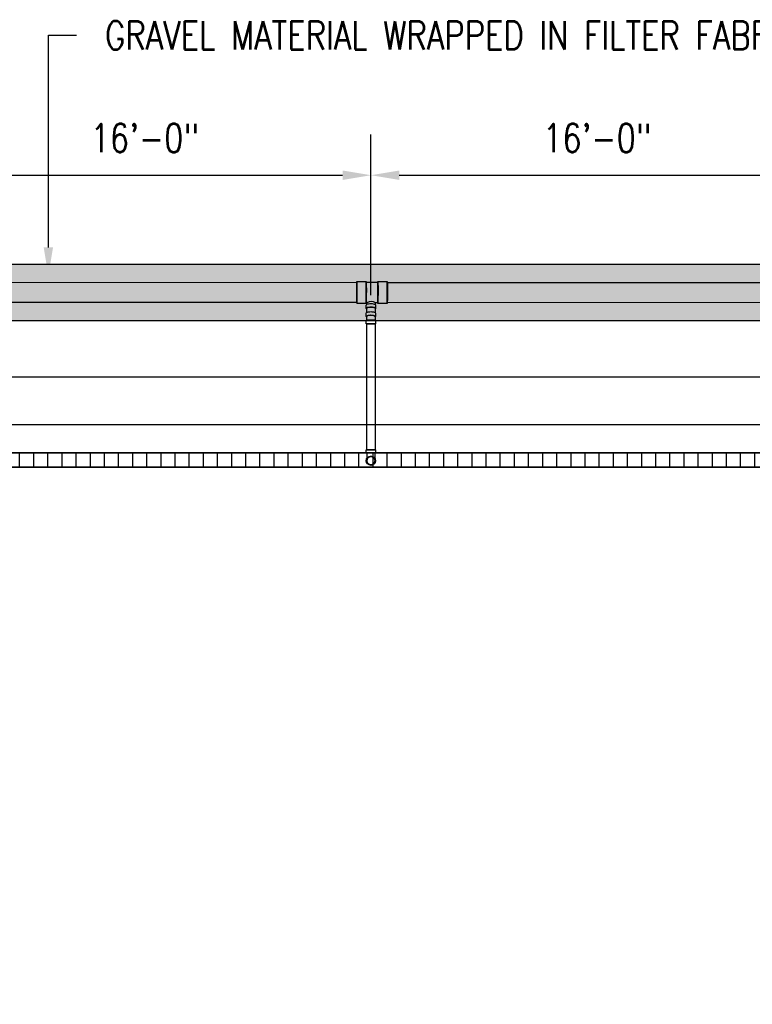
# Model space of a CAD drawing. Header units: inches. Extents: x -783 to 21281, y 0 to 3129.
# Tile 23 of 32: x 1512 to 1823, y 1247 to 1665. Entities that reach past the tile are written whole.
import ezdxf
from ezdxf import colors
from ezdxf.entities.mleader import LeaderData, LeaderLine
from ezdxf.math import Vec2, Vec3

# ---------------------------------------------------------------- set-up
doc = ezdxf.new("R2010")
doc.units = ezdxf.units.IN
doc.header["$MEASUREMENT"] = 0
for name, color, linetype in [('A-DETL-THIN', 151, 'Continuous'), ('P-PIPE', 3, 'Continuous'), ('S-ANNO-DIMS', 1, 'Continuous'), ('S-ANNO-NOTE', 2, 'Continuous')]:
    doc.layers.add(name, color=color, linetype=linetype)
doc.layers.add('A-WALL-PATT', color=9, linetype='Continuous', true_color=0x808080)
doc.styles.add('Annotative', font='romans.shx', dxfattribs={"width": 0.8, "height": 0.125})
doc.dimstyles.new('Annotative', dxfattribs={"dimscale": 0, "dimtxt": 0.125, "dimasz": 0.125, "dimexe": 0.18, "dimexo": 0.0625, "dimgap": 0.09, "dimtad": 1, "dimdec": 3, "dimzin": 3, "dimdsep": 46, "dimlunit": 4, "dimtxsty": 'Annotative', "dimcen": 0.09, "dimclrt": 2, "dimazin": 2, "dimtfac": 1, "dimtdec": 3, "dimtmove": 0, "dimatfit": 0, "dimfxl": 1, "dimtfill": 1, "dimfrac": 2, "dimtolj": 1, "dimtzin": 0, "dimarcsym": 0})
pattern_1 = [(228.0127875, (0.72, 1), (-8, -9), [0.134536, -13.31908805]), (184.9697407, (0.63, 0.9), (12, 1), [0.230868, -22.85592476]), (132.510447, (0.4, 0.88), (10, -11), [0.162788, -16.1160326]), (267.273689, (0.01, 0.63), (1, 20), [0.210238, -20.81355804]), (292.8336542, (0, 0.42), (-5, 12), [0.206155, -20.40937313]), (357.273689, (0.08, 0.23), (-20, 1), [0.210238, -20.81355804]), (37.6942405, (0.29, 0.22), (-13, -10), [0.278029, -27.52484855]), (72.2553284, (0.51, 0.39), (7, 22), [0.262488, -25.9863215]), (121.4295656, (0.59, 0.64), (-8, 13), [0.21095, -20.8840731]), (175.2363583, (0.48, 0.82), (11, -1), [0.240832, -11.80076258]), (222.3974378, (0.24, 0.84), (-12, -11), [0.311448, -30.833375]), (138.814075, (1, 0.62), (-7, 6), [0.106301, -10.5238448]), (171.4692344, (0.92, 0.69), (13, -2), [0.202237, -20.0215114]), (225, (0.72, 0.72), (-1e-16, -1), [0.141421, -1.27279256]), (203.1985905, (0.65, 0.84), (5, 2), [0.076158, -7.5396151]), (291.8014095, (0.58, 0.81), (-1, 3), [0.107703, -5.2774618]), (30.9637565, (0.62, 0.71), (3, 2), [0.174929, -5.6560229]), (161.565051, (0.77, 0.8), (2, -1), [0.126491, -3.03578666]), (16.3895403, (0, 0.81), (10, 3), [0.1772, -17.54284515]), (70.346176, (0.17, 0.86), (-4, -11), [0.148661, -14.71740775]), (293.1985905, (0.77, 1), (-2, 5), [0.152315, -7.4634581]), (343.6104597, (0.83, 0.86), (-10, 3), [0.1772, -17.54284515]), (339.443955, (0, 0.19), (-5, 2), [0.17088, -8.37312375]), (294.7751406, (0.16, 0.13), (-5, 11), [0.143178, -14.17464306]), (66.8014095, (0.78, 0), (2, 5), [0.152315, -7.4634581]), (17.3540246, (0.84, 0.14), (-13, -4), [0.167631, -16.5954236]), (69.443955, (0.29, 0), (-2, -5), [0.08544, -8.45856375]), (101.3099325, (0.72, 0), (-1, 4), [0.05099, -5.0480295]), (165.9637565, (0.71, 0.05), (3, -1), [0.206155, -3.91695063]), (186.009006, (0.51, 0.1), (10, 1), [0.19105, -18.91392317]), (303.690068, (0.62, 0.62), (-1, 2), [0.144222, -3.46132928]), (353.1572266, (0.7, 0.5), (17, -2), [0.251794, -24.92756262]), (60.945396, (0.95, 0.47), (-4, -7), [0.102956, -10.19267414]), (90, (1, 0.56), (-1, 1), [0.06, -0.94]), (120.2564372, (0.49, 0.13), (4, -7), [0.138924, -13.75352]), (48.0127875, (0.42, 0.25), (8, 9), [0.269072, -13.18455205]), (0, (0.6, 0.45), (1, 1), [0.26, -0.74]), (325.3048465, (0.86, 0.45), (10, -7), [0.158114, -15.6532743]), (254.054604, (0.99, 0.36), (-1, -4), [0.145602, -7.1345079]), (207.6459754, (0.95, 0.22), (-19, -10), [0.237065, -23.46947418]), (175.4260787, (0.74, 0.11), (-13, 1), [0.250799, -24.8290734])]

# ---------------------------------------------------------------- blocks, each defined once
blk = doc.blocks.new('Bend - PVC - Sch 40 - DWV_USACE - Standard-V2-00_SP_Foundation Drainage Plan-TO FDN_DOC')
at = {"layer": 'P-PIPE'}
for p, q in [((931.1, 1482.41), (931.1, 1481.16)), ((933.08, 1482.41), (933.08, 1482.41)), ((933.08, 1482.41), (933.08, 1482.41)), ((935.06, 1481.16), (935.06, 1482.41)), ((931.1, 1481.16), (931.1, 1480.91)), ((933.08, 1480.91), (933.08, 1480.91)), ((933.08, 1480.91), (933.08, 1480.91)), ((933.08, 1480.91), (933.08, 1480.91)), ((933.08, 1480.91), (933.08, 1480.91)), ((935.06, 1480.91), (935.06, 1481.16))]:
    blk.add_line(p, q, dxfattribs=at)
at = {"layer": 'P-PIPE', "flags": 128}
for points in [[(931.33, 1477.85), (931.33, 1477.85), (931.33, 1477.85), (931.33, 1477.87), (931.33, 1477.88), (931.33, 1477.91), (931.33, 1477.93), (931.33, 1477.96), (931.33, 1478), (931.33, 1478.04), (931.33, 1478.09), (931.33, 1478.14), (931.33, 1478.19), (931.33, 1478.25), (931.33, 1478.31), (931.33, 1478.38), (931.33, 1478.45), (931.33, 1478.53), (931.33, 1478.61), (931.33, 1478.69), (931.33, 1478.77), (931.33, 1478.86), (931.33, 1478.96), (931.33, 1479.05), (931.33, 1479.15), (931.33, 1479.25), (931.33, 1479.36), (931.33, 1479.46), (931.33, 1479.57), (931.33, 1479.69), (931.33, 1479.8), (931.33, 1479.91), (931.33, 1480.03), (931.33, 1480.15), (931.33, 1480.27), (931.33, 1480.39), (931.33, 1480.51), (931.33, 1480.63), (931.33, 1480.75), (931.33, 1480.88), (931.33, 1480.91)], [(931.33, 1477.85), (931.33, 1477.92), (931.33, 1477.99), (931.34, 1478.05), (931.35, 1478.12), (931.36, 1478.19), (931.38, 1478.26), (931.4, 1478.33), (931.42, 1478.4), (931.44, 1478.46), (931.47, 1478.53), (931.49, 1478.59), (931.53, 1478.65), (931.56, 1478.71), (931.59, 1478.77), (931.63, 1478.83), (931.67, 1478.89), (931.72, 1478.95), (931.76, 1479), (931.81, 1479.05), (931.86, 1479.1), (931.91, 1479.15), (931.96, 1479.19), (932.02, 1479.24), (932.07, 1479.28), (932.13, 1479.32), (932.19, 1479.35), (932.25, 1479.39), (932.31, 1479.42), (932.38, 1479.45), (932.44, 1479.48), (932.51, 1479.5), (932.58, 1479.52), (932.64, 1479.54), (932.71, 1479.56), (932.78, 1479.57), (932.85, 1479.58), (932.92, 1479.59), (932.99, 1479.59), (933.06, 1479.6), (933.08, 1479.6)], [(933.08, 1479.6), (933.15, 1479.59), (933.22, 1479.59), (933.29, 1479.58), (933.36, 1479.57), (933.43, 1479.56), (933.49, 1479.55), (933.56, 1479.53), (933.63, 1479.51), (933.69, 1479.48), (933.76, 1479.46), (933.82, 1479.43), (933.89, 1479.4), (933.95, 1479.36), (934.01, 1479.33), (934.07, 1479.29), (934.12, 1479.25), (934.18, 1479.21), (934.23, 1479.16), (934.28, 1479.11), (934.33, 1479.06), (934.38, 1479.01), (934.43, 1478.96), (934.47, 1478.91), (934.51, 1478.85), (934.55, 1478.79), (934.59, 1478.73), (934.62, 1478.67), (934.65, 1478.61), (934.68, 1478.54), (934.71, 1478.48), (934.73, 1478.41), (934.75, 1478.35), (934.77, 1478.28), (934.79, 1478.21), (934.8, 1478.14), (934.81, 1478.07), (934.82, 1478), (934.83, 1477.93), (934.83, 1477.86), (934.83, 1477.85)], [(934.83, 1480.91), (934.83, 1480.79), (934.83, 1480.66), (934.83, 1480.54), (934.83, 1480.42), (934.83, 1480.3), (934.83, 1480.18), (934.83, 1480.06), (934.83, 1479.94), (934.83, 1479.83), (934.83, 1479.72), (934.83, 1479.6), (934.83, 1479.49), (934.83, 1479.39), (934.83, 1479.28), (934.83, 1479.18), (934.83, 1479.08), (934.83, 1478.98), (934.83, 1478.89), (934.83, 1478.8), (934.83, 1478.71), (934.83, 1478.63), (934.83, 1478.55), (934.83, 1478.47), (934.83, 1478.4), (934.83, 1478.33), (934.83, 1478.27), (934.83, 1478.21), (934.83, 1478.15), (934.83, 1478.1), (934.83, 1478.05), (934.83, 1478.01), (934.83, 1477.97), (934.83, 1477.94), (934.83, 1477.91), (934.83, 1477.89), (934.83, 1477.87), (934.83, 1477.86), (934.83, 1477.85), (934.83, 1477.85), (934.83, 1477.85)], [(933.08, 1476.1), (933.01, 1476.1), (932.94, 1476.1), (932.87, 1476.11), (932.8, 1476.12), (932.73, 1476.13), (932.66, 1476.15), (932.59, 1476.16), (932.53, 1476.18), (932.46, 1476.21), (932.4, 1476.23), (932.33, 1476.26), (932.27, 1476.29), (932.21, 1476.33), (932.15, 1476.36), (932.09, 1476.4), (932.03, 1476.44), (931.98, 1476.48), (931.92, 1476.53), (931.87, 1476.58), (931.82, 1476.63), (931.77, 1476.68), (931.73, 1476.73), (931.69, 1476.79), (931.64, 1476.84), (931.6, 1476.9), (931.57, 1476.96), (931.53, 1477.02), (931.5, 1477.08), (931.47, 1477.15), (931.45, 1477.21), (931.42, 1477.28), (931.4, 1477.34), (931.38, 1477.41), (931.37, 1477.48), (931.35, 1477.55), (931.34, 1477.62), (931.33, 1477.69), (931.33, 1477.76), (931.33, 1477.83), (931.33, 1477.85)], [(934.83, 1477.85), (934.83, 1477.78), (934.82, 1477.71), (934.81, 1477.64), (934.81, 1477.57), (934.79, 1477.5), (934.78, 1477.43), (934.76, 1477.36), (934.74, 1477.29), (934.72, 1477.23), (934.69, 1477.16), (934.66, 1477.1), (934.63, 1477.04), (934.6, 1476.98), (934.56, 1476.92), (934.52, 1476.86), (934.48, 1476.8), (934.44, 1476.74), (934.39, 1476.69), (934.35, 1476.64), (934.3, 1476.59), (934.25, 1476.54), (934.19, 1476.5), (934.14, 1476.45), (934.08, 1476.41), (934.02, 1476.37), (933.96, 1476.34), (933.9, 1476.3), (933.84, 1476.27), (933.78, 1476.24), (933.71, 1476.21), (933.65, 1476.19), (933.58, 1476.17), (933.51, 1476.15), (933.44, 1476.13), (933.37, 1476.12), (933.31, 1476.11), (933.24, 1476.1), (933.17, 1476.1), (933.1, 1476.1), (933.08, 1476.1)]]:
    blk.add_lwpolyline(points, dxfattribs=at)
at = {"layer": 'P-PIPE'}
for radius, start, end in [(1.98, 90, 270), (1.98, 90, 270), (1.75, 90, 270), (1.98, 270, 90), (1.98, 270, 90), (1.75, 270, 90)]:
    blk.add_arc((933.08, 1477.85), radius, start, end, dxfattribs=at)
blk = doc.blocks.new('Bend - PVC - Sch 40 - DWV_USACE - Standard-1107287-00_SP_Foundation Drainage Plan-TO FDN_DOC')
at = {"layer": 'P-PIPE'}
for p, q in [((739.1, 1532.37), (739.1, 1530.96)), ((743.06, 1530.96), (743.06, 1532.37)), ((739.1, 1529.38), (739.1, 1529.21)), ((739.1, 1529.38), (743.06, 1529.38)), ((739.1, 1529.21), (739.1, 1527.88)), ((741.08, 1529.38), (741.08, 1529.38)), ((741.08, 1529.38), (741.08, 1529.38)), ((741.08, 1529.38), (741.08, 1529.38)), ((741.08, 1529.38), (741.08, 1529.38)), ((743.06, 1529.21), (743.06, 1529.38)), ((743.06, 1527.88), (743.06, 1529.21)), ((739.1, 1527.88), (743.06, 1527.88)), ((741.08, 1527.88), (741.08, 1527.88)), ((741.08, 1527.88), (741.08, 1527.88))]:
    blk.add_line(p, q, dxfattribs=at)
at = {"layer": 'P-PIPE', "flags": 128}
for points in [[(739.33, 1530.96), (739.33, 1530.78), (739.33, 1530.6), (739.33, 1530.43), (739.33, 1530.25), (739.33, 1530.06), (739.33, 1529.88), (739.33, 1529.7), (739.33, 1529.51), (739.33, 1529.38)], [(742.83, 1529.38), (742.83, 1529.56), (742.83, 1529.75), (742.83, 1529.93), (742.83, 1530.11), (742.83, 1530.29), (742.83, 1530.47), (742.83, 1530.65), (742.83, 1530.83), (742.83, 1530.96)]]:
    blk.add_lwpolyline(points, dxfattribs=at)
at = {"layer": 'P-PIPE'}
for centre, major_axis, start_param, end_param in [((741.08, 1532.37), (1.98, 0), 1.570796, 3.141593), ((741.08, 1532.37), (1.98, 0), 6.283185, 7.853982), ((741.08, 1530.96), (1.98, 0), 1.570796, 3.627428), ((741.08, 1530.96), (1.75, 0), 1.570796, 3.141593), ((741.08, 1530.96), (1.98, 0), 5.79735, 7.853982), ((741.08, 1530.96), (1.75, 0), 6.283185, 7.853982)]:
    blk.add_ellipse(centre, major_axis=major_axis, ratio=0.34202, start_param=start_param, end_param=end_param, dxfattribs=at)
blk = doc.blocks.new('Mechanical_Box_H_rvt-1-00_SP_Foundation Drainage Plan-TO FDN_DOC')
at = {"layer": 'A-DETL-THIN'}
for p, q in [((2141.08, 1481.16), (1201.08, 1481.16)), ((1201.08, 1481.16), (2141.08, 1481.16)), ((1201.08, 1475.16), (2135.08, 1475.16)), ((2135.08, 1475.16), (1201.08, 1475.16))]:
    blk.add_line(p, q, dxfattribs=at)
at = {"layer": 'P-PIPE'}
for p, q in [((1476.03, 1553.49), (1655.11, 1553.48)), ((1655.12, 1553.84), (1659.1, 1553.83)), ((1659.1, 1553.54), (1664.06, 1553.53)), ((1664.06, 1553.82), (1668.04, 1553.82)), ((1668.03, 1553.48), (1847.11, 1553.48)), ((1655.11, 1544.86), (1476.03, 1544.86)), ((1659.08, 1544.56), (1655.1, 1544.57)), ((1659.41, 1544.86), (1659.08, 1544.86)), ((1659.1, 1542.41), (1659.1, 1543.82)), ((1659.33, 1540.68), (1659.33, 1542.41)), ((1662.83, 1542.41), (1662.83, 1540.68)), ((1664.04, 1544.85), (1662.99, 1544.85)), ((1663.06, 1543.82), (1663.06, 1542.41)), ((1668.02, 1544.55), (1664.04, 1544.55)), ((1847.11, 1544.85), (1668.03, 1544.86)), ((1659.33, 1482.41), (1659.33, 1535.88)), ((1661.08, 1535.88), (1659.33, 1535.88)), ((1659.33, 1535.88), (1661.08, 1535.88)), ((1662.83, 1535.88), (1661.08, 1535.88)), ((1661.08, 1535.88), (1662.83, 1535.88)), ((1662.83, 1535.88), (1662.83, 1482.41)), ((1661.08, 1482.41), (1659.33, 1482.41)), ((1659.33, 1482.41), (1661.08, 1482.41)), ((1662.83, 1482.41), (1661.08, 1482.41)), ((1661.08, 1482.41), (1662.83, 1482.41))]:
    blk.add_line(p, q, dxfattribs=at)
at = {"layer": 'P-PIPE', "flags": 128}
for points in [[(1659.34, 1544.14), (1659.35, 1544.31), (1659.37, 1544.6), (1659.41, 1544.86)], [(1662.99, 1544.85), (1662.98, 1544.82), (1662.94, 1544.69), (1662.91, 1544.55), (1662.88, 1544.41), (1662.86, 1544.27), (1662.84, 1544.13), (1662.84, 1544.12)]]:
    blk.add_lwpolyline(points, dxfattribs=at)
at = {"layer": 'P-PIPE'}
for centre, radius, start, end in [((1661.2, 1542.34), 3.08, 54.368, 125.4219), ((1661.08, 1477.85), 1.75, 0, 180), ((1661.08, 1477.85), 1.75, 180, 0)]:
    blk.add_arc(centre, radius, start, end, dxfattribs=at)
at = {"layer": 'P-PIPE', "extrusion": (0, 0, -1)}
for centre, major_axis, ratio, start_param, end_param in [((1655.11, 1549.21), (0.01, 4.63), 0.010251, 2.792527, 5.934119), ((1655.11, 1549.17), (0, 4.31), 0.010414, 4.712389, 6.283185), ((1655.11, 1549.21), (0.01, 4.63), 0.010251, 5.934119, 9.075712), ((1655.11, 1549.17), (0, 4.31), 0.010414, 0, 1.570796), ((1659.09, 1549.2), (0.01, 4.63), 0.010251, 2.792527, 5.934119), ((1659.09, 1549.2), (0.01, 4.34), 0.010251, 2.792527, 5.934119), ((1659.09, 1549.2), (0.01, 4.63), 0.010251, 5.934119, 9.075712), ((1659.09, 1549.2), (0.01, 4.34), 0.010251, 5.934119, 9.075712), ((1664.05, 1549.19), (0.01, 4.63), 0.010251, 2.792527, 5.934119), ((1664.05, 1549.19), (0.01, 4.34), 0.010251, 2.792527, 5.934119), ((1664.05, 1549.19), (0.01, 4.63), 0.010251, 5.934119, 9.075712), ((1664.05, 1549.19), (0.01, 4.34), 0.010251, 5.934119, 9.075712), ((1668.03, 1549.18), (0.01, 4.63), 0.010251, 2.792527, 5.934119), ((1668.03, 1549.17), (0, 4.31), 0.010414, 4.712389, 6.283185), ((1668.03, 1549.18), (0.01, 4.63), 0.010251, 5.934119, 9.075712), ((1668.03, 1549.17), (0, 4.31), 0.010414, 0, 1.570796), ((1655.11, 1549.17), (0, 4.31), 0.010414, 3.141593, 4.712389), ((1655.11, 1549.17), (0, 4.31), 0.010414, 1.570796, 3.141593), ((1668.03, 1549.17), (0, 4.31), 0.010414, 3.141593, 4.712389), ((1668.03, 1549.17), (0, 4.31), 0.010414, 1.570796, 3.141593), ((1661.08, 1543.82), (-1.98, 0), 0.34202, 0.01026, 3.151853), ((1661.08, 1543.82), (-1.98, 0), 0.34202, 6.283185, 6.293446), ((1661.08, 1542.41), (-1.98, 0), 0.34202, 0.01026, 3.151853), ((1661.08, 1542.41), (-1.98, 0), 0.34202, 5.79735, 6.293446), ((1661.08, 1542.41), (-1.75, 0), 0.34202, 0, 1.570796), ((1661.08, 1542.41), (-1.75, 0), 0.34202, 1.570796, 3.141593), ((1661.08, 1542.41), (-1.98, 0), 0.34202, 3.151853, 3.627428)]:
    blk.add_ellipse(centre, major_axis=major_axis, ratio=ratio, start_param=start_param, end_param=end_param, dxfattribs=at)
at = {"layer": 'P-PIPE', "color": 3, "lineweight": 9, "xscale": -1}
for name, p in [('Bend - PVC - Sch 40 - DWV_USACE - Standard-1107287-00_SP_Foundation Drainage Plan-TO FDN_DOC', (2402.15, 8)), ('Bend - PVC - Sch 40 - DWV_USACE - Standard-V2-00_SP_Foundation Drainage Plan-TO FDN_DOC', (2594.15, 0))]:
    blk.add_blockref(name, p, dxfattribs=at)
blk = doc.blocks.new('*D73')
at = {"layer": 'Defpoints', "color": 0, "transparency": 16777216}
for p in [(1661.08, 1598.9), (1469.08, 1541.63), (1661.08, 1542)]:
    blk.add_point(p, dxfattribs=at)
at = {"layer": 'S-ANNO-DIMS', "color": 0, "lineweight": -2, "transparency": 16777216}
for p, q in [((1469.08, 1547.63), (1469.08, 1616.18)), ((1661.08, 1548), (1661.08, 1616.18)), ((1481.08, 1598.9), (1649.08, 1598.9))]:
    blk.add_line(p, q, dxfattribs=at)
at = {"layer": 'S-ANNO-DIMS', "color": 0, "transparency": 16777216}
for points in [[(1481.08, 1600.9), (1481.08, 1596.9), (1469.08, 1598.9)], [(1649.08, 1600.9), (1649.08, 1596.9), (1661.08, 1598.9)]]:
    blk.add_solid(points, dxfattribs=at)
at = {"layer": 'S-ANNO-DIMS', "color": 2, "lineweight": -3, "transparency": 16777216, "insert": (1565.08, 1614.68), "char_height": 12, "attachment_point": 5, "style": 'Annotative', "bg_fill": 3, "box_fill_scale": 1.25, "bg_fill_color": 256, "bg_fill_true_color": 13158600, "bg_fill_transparency": 0}
blk.add_mtext('\\A1;16\'-0"', dxfattribs=at)
blk = doc.blocks.new('*D74')
at = {"layer": 'Defpoints', "color": 0, "transparency": 16777216}
for p in [(1853.08, 1598.9), (1661.08, 1542), (1853.08, 1543.48)]:
    blk.add_point(p, dxfattribs=at)
at = {"layer": 'S-ANNO-DIMS', "color": 0, "lineweight": -2, "transparency": 16777216}
for p, q in [((1661.08, 1548), (1661.08, 1616.18)), ((1853.08, 1549.48), (1853.08, 1616.18)), ((1673.08, 1598.9), (1841.08, 1598.9))]:
    blk.add_line(p, q, dxfattribs=at)
at = {"layer": 'S-ANNO-DIMS', "color": 0, "transparency": 16777216}
for points in [[(1673.08, 1600.9), (1673.08, 1596.9), (1661.08, 1598.9)], [(1841.08, 1600.9), (1841.08, 1596.9), (1853.08, 1598.9)]]:
    blk.add_solid(points, dxfattribs=at)
at = {"layer": 'S-ANNO-DIMS', "color": 2, "lineweight": -3, "transparency": 16777216, "insert": (1757.08, 1614.68), "char_height": 12, "attachment_point": 5, "style": 'Annotative', "bg_fill": 3, "box_fill_scale": 1.25, "bg_fill_color": 256, "bg_fill_true_color": 13158600, "bg_fill_transparency": 0}
blk.add_mtext('\\A1;16\'-0"', dxfattribs=at)

msp = doc.modelspace()

# ---------------------------------------------------------------- hatches: boundary and pattern name
at = {"layer": 'A-WALL-PATT', "lineweight": -3}
h = msp.add_hatch(dxfattribs=at)
h.set_pattern_fill('GRAVEL', color=8)
h.set_pattern_definition(pattern_1)
h.paths.add_polyline_path([(2541.4446, 851.2059), (2239.0774, 851.2059), (2239.0774, 931.2059), (2173.0774, 931.2059), (2173.0774, 1145.1577), (2197.0774, 1145.1577), (2197.0774, 1537.2059), (205.0774, 1537.2059), (205.0774, 1145.1577), (229.0774, 1145.1577), (229.0774, 931.2059), (163.0774, 931.2059), (163.0774, 851.2059), (-139.2898, 851.2059), (-139.2898, 875.2059), (139.0774, 875.2059), (139.0774, 955.2059), (205.0774, 955.2059), (205.0774, 1121.2059), (181.0774, 1121.2059), (181.0774, 1561.1577), (2221.0774, 1561.1577), (2221.0774, 1121.1577), (2197.0774, 1121.1577), (2197.0774, 955.2059), (2263.0774, 955.2059), (2263.0774, 875.2059), (2541.4446, 875.2059)])
at = {"layer": 'A-WALL-PATT', "lineweight": -3, "transparency": 33554559}
h = msp.add_hatch(dxfattribs=at)
h.set_pattern_fill('GRAVEL', color=8, style=0)
h.set_pattern_definition(pattern_1)
h.paths.add_polyline_path([(2541.4446, 851.2059), (2239.0774, 851.2059), (2239.0774, 931.2059), (2173.0774, 931.2059), (2173.0774, 1145.1577), (2197.0774, 1145.1577), (2197.0774, 1537.2059), (205.0774, 1537.2059), (205.0774, 1145.1577), (229.0774, 1145.1577), (229.0774, 931.2059), (163.0774, 931.2059), (163.0774, 851.2059), (-139.2898, 851.2059), (-139.2898, 875.2059), (139.0774, 875.2059), (139.0774, 955.2059), (205.0774, 955.2059), (205.0774, 1121.2059), (181.0774, 1121.2059), (181.0774, 1561.1577), (2221.0774, 1561.1577), (2221.0774, 1121.1577), (2197.0774, 1121.1577), (2197.0774, 955.2059), (2263.0774, 955.2059), (2263.0774, 875.2059), (2541.4446, 875.2059)])
h = msp.add_hatch(dxfattribs=at)
h.set_pattern_fill('AR-SAND', color=8, scale=4)
h.paths.add_polyline_path([(2541.4446, 851.2059), (2239.0774, 851.2059), (2239.0774, 931.2059), (2173.0774, 931.2059), (2173.0774, 1145.1577), (2197.0774, 1145.1577), (2197.0774, 1537.2059), (205.0774, 1537.2059), (205.0774, 1145.1577), (229.0774, 1145.1577), (229.0774, 931.2059), (163.0774, 931.2059), (163.0774, 851.2059), (-139.2898, 851.2059), (-139.2898, 875.2059), (139.0774, 875.2059), (139.0774, 955.2059), (205.0774, 955.2059), (205.0774, 1121.2059), (181.0774, 1121.2059), (181.0774, 1561.1577), (2221.0774, 1561.1577), (2221.0774, 1121.1577), (2197.0774, 1121.1577), (2197.0774, 955.2059), (2263.0774, 955.2059), (2263.0774, 875.2059), (2541.4446, 875.2059)])
at = {"layer": 'A-WALL-PATT', "lineweight": -3}
h = msp.add_hatch(dxfattribs=at)
h.set_pattern_fill('FP_1', color=8, style=0, pattern_type=2)
h.set_pattern_definition([(90, (-6e-12, -1e-12), (-6, 4e-16), [])])
h.paths.add_polyline_path([(2141.0774, 1475.1577), (1201.0774, 1475.1577), (1201.0774, 1481.1577), (2141.0774, 1481.1577)])

# ---------------------------------------------------------------- linework, layer by layer
at = {"layer": 'A-WALL-PATT', "color": 8, "lineweight": -3, "flags": 128}
msp.add_lwpolyline([(2541.4446, 851.2059), (2239.0774, 851.2059), (2239.0774, 931.2059), (2173.0774, 931.2059), (2173.0774, 1145.1577), (2197.0774, 1145.1577), (2197.0774, 1537.2059), (205.0774, 1537.2059)], dxfattribs=at)
at = {"layer": 'A-WALL-PATT', "color": 8, "lineweight": -3}
for points in [[(2173.0774, 923.2059), (2173.0774, 1513.2059), (229.0774, 1513.2059), (229.0774, 923.2059)], [(249.0774, 1493.2059), (2153.0774, 1493.2059)]]:
    msp.add_lwpolyline(points, dxfattribs=at)
at = {"layer": 'P-PIPE', "lineweight": -3}
msp.add_line((2141.0774, 1475.1577), (261.0774, 1475.1577), dxfattribs=at)

# ---------------------------------------------------------------- block references
at = {"layer": 'P-PIPE', "color": 8, "lineweight": -3}
msp.add_blockref('Mechanical_Box_H_rvt-1-00_SP_Foundation Drainage Plan-TO FDN_DOC', (0, 0), dxfattribs=at)

# ---------------------------------------------------------------- leaders
at = {"layer": 'S-ANNO-NOTE', "lineweight": -3}
ml = msp.add_multileader_mtext('Standard', dxfattribs=at)
ml.set_content('3" %%C FROM\\PTRENCH DRAIN (TYP. 8)', color=256, style='Annotative')
ml.set_leader_properties(color=1, linetype='ByLayer', lineweight=-1)
ml.build(insert=Vec2(0, 0))
ml.multileader.update_dxf_attribs({"text_right_attachment_type": 3, "dogleg_length": 0.125, "arrow_head_size": 12, "scale": 96})
ctx = ml.context
ctx.base_point, ctx.scale, ctx.char_height, ctx.arrow_head_size, ctx.landing_gap_size, ctx.plane_origin = Vec3(10.0647, 1453.8842), 96, 12, 12, 12, Vec3(-118.8063, 1308.8361)
ctx.right_attachment = 3
notes = []
notes.append((ctx, [(1, (1, 1, 0), (149.8361, 1409.3128), (-1, 0), 12, [(0, [(220.9024, 1385.4439)], 0, [])])]))
ctx.mtext.insert, ctx.mtext.width, ctx.mtext.flow_direction = Vec3(22.0647, 1461.8842), 114.043931, 5
for ctx, leaders in notes:
    for number, flags, end, landing, length, lines in leaders:
        leader = LeaderData()
        leader.index, (leader.has_last_leader_line, leader.has_dogleg_vector, leader.attachment_direction) = number, flags
        leader.last_leader_point, leader.dogleg_vector, leader.dogleg_length = Vec3(end), Vec3(landing), length
        for number, points, colour, breaks in lines:
            line = LeaderLine()
            line.index, line.vertices, line.color, line.breaks = number, Vec3.list(points), colors.encode_raw_color(colour), breaks
            leader.lines.append(line)
        ctx.leaders.append(leader)

# ---------------------------------------------------------------- next in the draw order: dimensions: what is measured, and where the dimension line sits
at = {"layer": 'S-ANNO-DIMS', "lineweight": -3}
dim = msp.add_linear_dim(base=(1661.0774, 1598.9019), p1=(1469.0774, 1541.6288), p2=(1661.0774, 1541.9999), dimstyle='Annotative', override={"dimpost": '\\X'}, dxfattribs=at)
dim.commit()
dim.dimension.update_dxf_attribs({"geometry": '*D73', "text_midpoint": (1565.0774, 1614.6848)})

# ---------------------------------------------------------------- next in the draw order: dimensions: what is measured, and where the dimension line sits
dim = msp.add_linear_dim(base=(1853.0774, 1598.9019), p1=(1661.0774, 1541.9999), p2=(1853.0774, 1543.4757), dimstyle='Annotative', override={"dimpost": '\\X'}, dxfattribs=at)
dim.commit()
dim.dimension.update_dxf_attribs({"geometry": '*D74', "text_midpoint": (1757.0774, 1614.6848)})

# ---------------------------------------------------------------- next in the draw order: linework, layer by layer
at = {"layer": 'A-WALL-PATT', "color": 8, "lineweight": -3, "flags": 128}
msp.add_lwpolyline([(181.0774, 1561.1577), (2221.0774, 1561.1577), (2221.0774, 1121.1577), (2197.0774, 1121.1577), (2197.0774, 955.2059), (2263.0774, 955.2059), (2263.0774, 875.2059), (2541.4446, 875.2059), (2541.4446, 851.2059)], dxfattribs=at)

# ---------------------------------------------------------------- next in the draw order: leaders
at = {"layer": 'S-ANNO-NOTE', "lineweight": -3}
ml = msp.add_multileader_mtext('Standard', dxfattribs=at)
ml.set_content('8" %%C PERF. FDN. DRAIN', color=256, style='Annotative')
ml.set_leader_properties(color=1, linetype='ByLayer', lineweight=-1)
ml.build(insert=Vec2(0, 0))
ml.multileader.update_dxf_attribs({"text_right_attachment_type": 3, "dogleg_length": 0.125, "arrow_head_size": 12, "scale": 96})
ctx = ml.context
ctx.base_point, ctx.scale, ctx.char_height, ctx.arrow_head_size, ctx.landing_gap_size, ctx.plane_origin = Vec3(1195.4717, 1658.2353), 96, 12, 12, 12, Vec3(1080.7733, 1653.243)
ctx.right_attachment = 3
notes = []
notes.append((ctx, [(0, (1, 1, 0), (1183.4717, 1658.2353), (1, 0), 12, [(1, [(1229.6592, 1551.5611), (1144.7583, 1551.1339)], 0, [])])]))
ctx.mtext.insert, ctx.mtext.width, ctx.mtext.flow_direction = Vec3(1207.4717, 1664.2353), 158.711916, 5
ml = msp.add_multileader_mtext('Standard', dxfattribs=at)
ml.set_content('GRAVEL MATERIAL WRAPPED IN FILTER FABRIC', color=256, style='Annotative')
ml.set_leader_properties(color=1, linetype='ByLayer', lineweight=-1)
ml.build(insert=Vec2(0, 0))
ml.multileader.update_dxf_attribs({"text_right_attachment_type": 3, "dogleg_length": 0.125, "arrow_head_size": 12, "scale": 96})
ctx = ml.context
ctx.base_point, ctx.scale, ctx.char_height, ctx.arrow_head_size, ctx.landing_gap_size, ctx.plane_origin = Vec3(1536.1918, 1658.2353), 96, 12, 12, 12, Vec3(1438.1788, 1653.243)
ctx.right_attachment = 3
notes.append((ctx, [(0, (1, 1, 0), (1524.1918, 1658.2353), (1, 0), 12, [(0, [(1524.1918, 1556.2645)], 0, [])])]))
ctx.mtext.insert, ctx.mtext.width, ctx.mtext.flow_direction = Vec3(1548.1918, 1664.2353), 205.546058, 5
for ctx, leaders in notes:
    for number, flags, end, landing, length, lines in leaders:
        leader = LeaderData()
        leader.index, (leader.has_last_leader_line, leader.has_dogleg_vector, leader.attachment_direction) = number, flags
        leader.last_leader_point, leader.dogleg_vector, leader.dogleg_length = Vec3(end), Vec3(landing), length
        for number, points, colour, breaks in lines:
            line = LeaderLine()
            line.index, line.vertices, line.color, line.breaks = number, Vec3.list(points), colors.encode_raw_color(colour), breaks
            leader.lines.append(line)
        ctx.leaders.append(leader)

doc.saveas('drawing.dxf')
